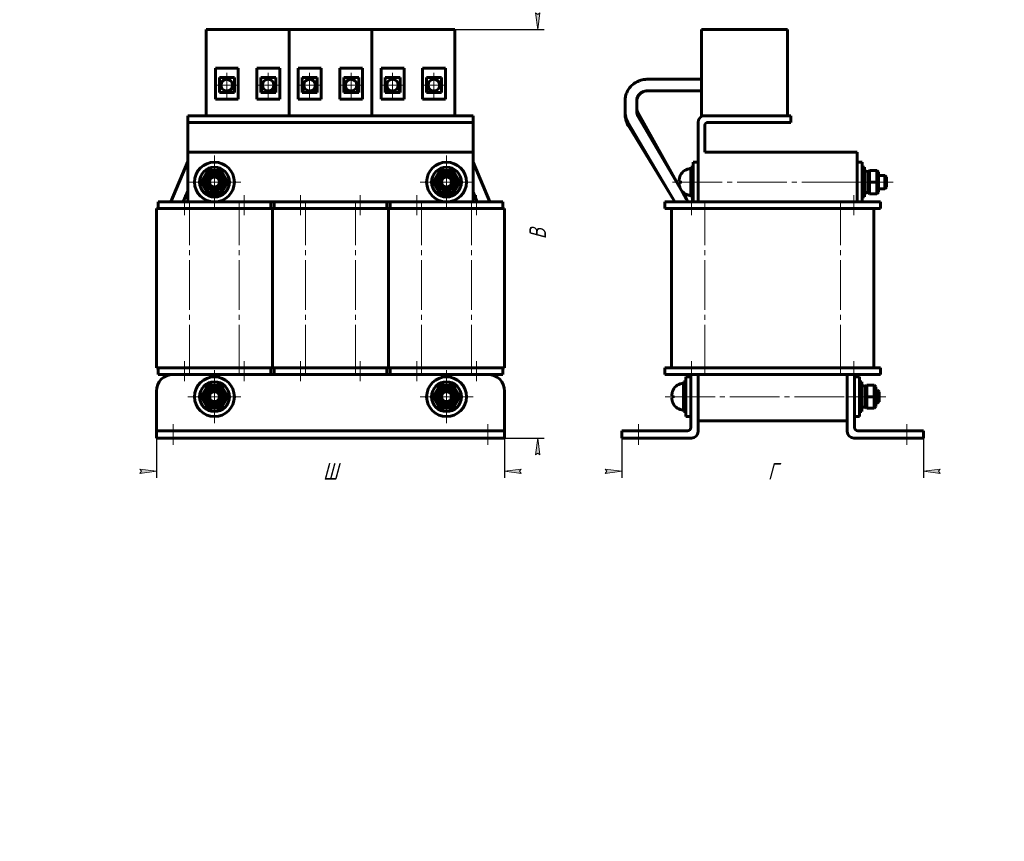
# Model space of a CAD drawing. Header units: millimetres. Extents: x 0 to 297, y 0 to 420.
# Tile 1 of 2: x 0 to 297, y 0 to 248. Entities that reach past the tile are written whole.
import ezdxf

# ---------------------------------------------------------------- set-up
doc = ezdxf.new("R2010")
doc.units = ezdxf.units.MM
for name, pattern in [('K5LT_AXLED', [19.5, 15, -1.5, 1.5, -1.5]), ('K5LT_BASIC', [0]), ('K5LT_THIN', [0])]:
    doc.linetypes.add(name, pattern=pattern)
doc.layers.add('Системный слой', color=7, linetype='Continuous')
doc.styles.add('KDIMTEXTSTYLE', font='GOST_AU.SHX', dxfattribs={"width": 0.96, "oblique": 15, "height": 5})
doc.dimstyles.new('KDIMSTYLE (1.00)', dxfattribs={"dimtxt": 5, "dimasz": 1, "dimexe": 2, "dimexo": 0, "dimgap": 1, "dimtad": 1, "dimtxsty": 'KDIMTEXTSTYLE', "dimsah": 1, "dimcen": 0, "dimdle": 1, "dimadec": 0, "dimazin": 0, "dimtfac": 0.667, "dimtmove": 0, "dimatfit": 3, "dimfxl": 1, "dimtvp": 1, "dimtolj": 1, "dimtzin": 0, "dimarcsym": 0})

# ---------------------------------------------------------------- blocks, each defined once
blk = doc.blocks.new('U0')
at = {"layer": 'Системный слой', "color": 30, "linetype": 'K5LT_AXLED', "lineweight": 18, "true_color": 0xff8000}
for q in [(58.75, 142.02), (50.75, 134.02), (66.75, 134.02), (58.75, 126.02)]:
    blk.add_line((58.75, 134.02), q, dxfattribs=at)
blk = doc.blocks.new('U1')
at = {"layer": 'Системный слой', "color": 30, "linetype": 'K5LT_AXLED', "lineweight": 18, "true_color": 0xff8000}
for q in [(58.75, 206.72), (50.75, 198.72), (66.75, 198.72), (58.75, 190.72)]:
    blk.add_line((58.75, 198.72), q, dxfattribs=at)
blk = doc.blocks.new('U2')
at = {"layer": 'Системный слой', "color": 30, "linetype": 'K5LT_AXLED', "lineweight": 18, "true_color": 0xff8000}
for q in [(62.45, 231.7), (58.7, 227.95), (66.2, 227.95), (62.45, 224.2)]:
    blk.add_line((62.45, 227.95), q, dxfattribs=at)
blk = doc.blocks.new('U3')
at = {"layer": 'Системный слой', "color": 30, "linetype": 'K5LT_AXLED', "lineweight": 18, "true_color": 0xff8000}
for q in [(74.95, 231.7), (71.2, 227.95), (78.7, 227.95), (74.95, 224.2)]:
    blk.add_line((74.95, 227.95), q, dxfattribs=at)
blk = doc.blocks.new('U4')
at = {"layer": 'Системный слой', "color": 30, "linetype": 'K5LT_AXLED', "lineweight": 18, "true_color": 0xff8000}
for q in [(87.45, 231.7), (83.7, 227.95), (91.2, 227.95), (87.45, 224.2)]:
    blk.add_line((87.45, 227.95), q, dxfattribs=at)
blk = doc.blocks.new('U5')
at = {"layer": 'Системный слой', "color": 30, "linetype": 'K5LT_AXLED', "lineweight": 18, "true_color": 0xff8000}
for q in [(99.95, 231.7), (96.2, 227.95), (103.7, 227.95), (99.95, 224.2)]:
    blk.add_line((99.95, 227.95), q, dxfattribs=at)
blk = doc.blocks.new('U6')
at = {"layer": 'Системный слой', "color": 30, "linetype": 'K5LT_AXLED', "lineweight": 18, "true_color": 0xff8000}
for q in [(112.45, 231.7), (108.7, 227.95), (116.2, 227.95), (112.45, 224.2)]:
    blk.add_line((112.45, 227.95), q, dxfattribs=at)
blk = doc.blocks.new('U7')
at = {"layer": 'Системный слой', "color": 30, "linetype": 'K5LT_AXLED', "lineweight": 18, "true_color": 0xff8000}
for q in [(124.95, 231.7), (121.2, 227.95), (128.7, 227.95), (124.95, 224.2)]:
    blk.add_line((124.95, 227.95), q, dxfattribs=at)
blk = doc.blocks.new('U8')
at = {"layer": 'Системный слой', "color": 30, "linetype": 'K5LT_AXLED', "lineweight": 18, "true_color": 0xff8000}
for q in [(128.75, 142.02), (120.75, 134.02), (136.75, 134.02), (128.75, 126.02)]:
    blk.add_line((128.75, 134.02), q, dxfattribs=at)
blk = doc.blocks.new('U9')
at = {"layer": 'Системный слой', "color": 30, "linetype": 'K5LT_AXLED', "lineweight": 18, "true_color": 0xff8000}
for q in [(128.75, 206.72), (120.75, 198.72), (136.75, 198.72), (128.75, 190.72)]:
    blk.add_line((128.75, 198.72), q, dxfattribs=at)
blk = doc.blocks.new('KDIMARROW_01')
at = {"layer": 'Системный слой'}
blk.add_hatch(color=0, dxfattribs=at).paths.add_polyline_path([(-5, -0.66), (0, 0), (-5, 0.66), (-4.5, 0)])
at = {"layer": 'Системный слой', "color": 0, "linetype": 'K5LT_THIN', "lineweight": 18}
for p, q in [((-4.5, 0), (-5, 0.66)), ((-5, 0.66), (0, 0)), ((0, 0), (-5, -0.66)), ((-5, -0.66), (-4.5, 0)), ((0, 0), (-1, 0))]:
    blk.add_line(p, q, dxfattribs=at)

msp = doc.modelspace()

# ---------------------------------------------------------------- linework, layer by layer
at = {"layer": 'Системный слой', "color": 150, "linetype": 'K5LT_BASIC', "lineweight": 60, "true_color": 0x0080ff}
for p, q in [((56.249, 218.725), (56.249, 244.725)), ((56.249, 244.725), (81.249, 244.725)), ((81.249, 218.725), (81.249, 244.725)), ((81.249, 218.725), (81.249, 244.725)), ((81.249, 244.725), (106.249, 244.725)), ((106.249, 218.725), (106.249, 244.725)), ((106.249, 244.725), (131.249, 244.725)), ((106.249, 218.725), (106.249, 244.725)), ((131.249, 218.725), (131.249, 244.725)), ((205.636, 218.725), (205.636, 244.725)), ((205.636, 244.725), (231.636, 244.725)), ((231.636, 218.725), (231.636, 244.725)), ((59.049, 233.025), (59.049, 223.725)), ((65.949, 233.025), (59.049, 233.025)), ((65.949, 223.725), (65.949, 233.025)), ((78.449, 233.025), (71.549, 233.025)), ((71.549, 233.025), (71.549, 223.725)), ((78.449, 223.725), (78.449, 233.025)), ((84.049, 233.025), (84.049, 223.725)), ((90.949, 233.025), (84.049, 233.025)), ((90.949, 223.725), (90.949, 233.025)), ((103.449, 233.025), (96.549, 233.025)), ((96.549, 233.025), (96.549, 223.725)), ((103.449, 223.725), (103.449, 233.025)), ((109.049, 233.025), (109.049, 223.725)), ((115.949, 233.025), (109.049, 233.025)), ((115.949, 223.725), (115.949, 233.025)), ((128.449, 233.025), (121.549, 233.025)), ((121.549, 233.025), (121.549, 223.725)), ((128.449, 223.725), (128.449, 233.025)), ((64.749, 230.225), (60.249, 230.225)), ((60.249, 230.225), (60.249, 225.725)), ((64.749, 225.725), (64.749, 230.225)), ((77.249, 230.225), (72.749, 230.225)), ((72.749, 230.225), (72.749, 225.725)), ((77.249, 225.725), (77.249, 230.225)), ((89.749, 230.225), (85.249, 230.225)), ((85.249, 230.225), (85.249, 225.725)), ((89.749, 225.725), (89.749, 230.225)), ((102.249, 230.225), (97.749, 230.225)), ((97.749, 230.225), (97.749, 225.725)), ((102.249, 225.725), (102.249, 230.225)), ((114.749, 230.225), (110.249, 230.225)), ((110.249, 230.225), (110.249, 225.725)), ((114.749, 225.725), (114.749, 230.225)), ((127.249, 230.225), (122.749, 230.225)), ((122.749, 230.225), (122.749, 225.725)), ((127.249, 225.725), (127.249, 230.225)), ((205.636, 229.705), (189.386, 229.705)), ((60.838, 228.64), (60.249, 227.254)), ((60.249, 225.725), (64.749, 225.725)), ((64.059, 227.269), (63.401, 225.725)), ((72.749, 225.725), (77.249, 225.725)), ((73.216, 228.2), (72.865, 225.725)), ((76.681, 227.709), (76.4, 225.725)), ((85.249, 225.725), (89.749, 225.725)), ((85.716, 228.2), (85.365, 225.725)), ((89.181, 227.709), (88.9, 225.725)), ((97.749, 225.725), (102.249, 225.725)), ((98.216, 227.709), (98.497, 225.725)), ((101.681, 228.2), (102.032, 225.725)), ((110.249, 225.725), (114.749, 225.725)), ((110.716, 227.709), (110.997, 225.725)), ((114.181, 228.2), (114.532, 225.725)), ((122.749, 225.725), (127.249, 225.725)), ((123.338, 227.269), (123.996, 225.725)), ((126.559, 228.64), (127.249, 227.019)), ((205.636, 226.205), (189.386, 226.205)), ((59.049, 223.725), (65.949, 223.725)), ((71.549, 223.725), (78.449, 223.725)), ((84.049, 223.725), (90.949, 223.725)), ((96.549, 223.725), (103.449, 223.725)), ((109.049, 223.725), (115.949, 223.725)), ((121.549, 223.725), (128.449, 223.725)), ((182.636, 223.354), (182.636, 219.869)), ((186.136, 223.354), (186.136, 219.869)), ((182.636, 219.869), (182.636, 219.43)), ((186.468, 219.786), (199.071, 197.294)), ((136.749, 218.725), (50.749, 218.725)), ((50.749, 218.725), (50.749, 216.725)), ((136.749, 216.725), (136.749, 218.725)), ((182.636, 219.43), (182.636, 219.392)), ((182.636, 219.392), (182.636, 219.137)), ((186.495, 218.57), (201.653, 192.725)), ((205.636, 218.725), (206.636, 218.725)), ((206.636, 218.725), (232.636, 218.725)), ((232.636, 218.725), (232.636, 216.725)), ((50.749, 216.725), (136.749, 216.725)), ((50.749, 215.725), (50.749, 216.725)), ((50.749, 207.725), (50.749, 215.725)), ((136.749, 216.725), (136.749, 215.725)), ((136.749, 207.725), (136.749, 215.725)), ((183.476, 216.799), (197.595, 192.725)), ((183.59, 215.996), (197.582, 192.725)), ((183.592, 215.954), (197.581, 192.725)), ((183.608, 215.672), (197.575, 192.725)), ((204.636, 192.725), (204.636, 216.725)), ((206.636, 207.725), (206.636, 215.725)), ((207.636, 216.725), (232.636, 216.725)), ((50.749, 192.725), (50.749, 207.725)), ((50.749, 207.725), (136.749, 207.725)), ((136.749, 192.725), (136.749, 207.725)), ((206.636, 207.725), (252.636, 207.725)), ((252.636, 192.725), (252.636, 207.725)), ((50.749, 204.929), (45.555, 192.725)), ((56.728, 202.225), (54.707, 198.725)), ((60.769, 202.225), (56.728, 202.225)), ((56.728, 202.225), (57.016, 201.725)), ((60.769, 202.225), (60.481, 201.725)), ((62.79, 198.725), (60.769, 202.225)), ((126.728, 202.225), (124.707, 198.725)), ((130.769, 202.225), (126.728, 202.225)), ((126.728, 202.225), (127.016, 201.725)), ((130.769, 202.225), (130.481, 201.725)), ((132.79, 198.725), (130.769, 202.225)), ((136.749, 204.694), (141.842, 192.725)), ((202.436, 203.225), (202.436, 194.225)), ((202.436, 203.225), (203.136, 203.225)), ((203.136, 204.725), (204.636, 204.725)), ((203.136, 204.725), (203.136, 192.725)), ((252.636, 204.725), (254.136, 204.725)), ((254.136, 204.725), (254.136, 192.725)), ((254.136, 203.225), (254.836, 203.225)), ((254.836, 203.225), (254.836, 194.225)), ((256.336, 202.225), (255.836, 201.725)), ((256.336, 202.225), (258.536, 202.225)), ((256.336, 202.225), (256.336, 198.725)), ((258.536, 202.225), (258.536, 198.725)), ((258.536, 202.225), (259.036, 201.725)), ((57.016, 201.725), (55.284, 198.725)), ((60.481, 201.725), (57.016, 201.725)), ((62.213, 198.725), (60.481, 201.725)), ((127.016, 201.725), (125.284, 198.725)), ((130.481, 201.725), (127.016, 201.725)), ((132.213, 198.725), (130.481, 201.725)), ((198.936, 199.025), (198.936, 199.125)), ((198.936, 199.025), (199.284, 199.025)), ((199.274, 200.725), (199.284, 200.725)), ((255.836, 201.725), (255.836, 198.725)), ((259.036, 201.725), (259.036, 198.725)), ((259.036, 200.725), (260.936, 200.725)), ((260.936, 200.725), (260.936, 196.725)), ((260.936, 200.725), (261.436, 200.225)), ((261.436, 200.225), (261.436, 197.225)), ((54.707, 198.725), (55.284, 198.725)), ((54.707, 198.725), (56.728, 195.225)), ((55.284, 198.725), (57.016, 195.725)), ((60.481, 195.725), (62.213, 198.725)), ((60.769, 195.225), (62.79, 198.725)), ((62.79, 198.725), (62.213, 198.725)), ((124.707, 198.725), (125.284, 198.725)), ((124.707, 198.725), (126.728, 195.225)), ((125.284, 198.725), (127.016, 195.725)), ((130.481, 195.725), (132.213, 198.725)), ((130.769, 195.225), (132.79, 198.725)), ((132.79, 198.725), (132.213, 198.725)), ((198.936, 198.325), (198.936, 198.425)), ((199.284, 198.425), (198.936, 198.425)), ((256.336, 198.725), (255.836, 198.725)), ((255.836, 198.725), (255.836, 195.725)), ((256.336, 198.725), (258.536, 198.725)), ((256.336, 198.725), (256.336, 195.225)), ((258.536, 198.725), (259.036, 198.725)), ((258.536, 198.725), (258.536, 195.225)), ((259.036, 198.725), (259.036, 195.725)), ((259.036, 196.725), (260.936, 196.725)), ((260.936, 196.725), (261.436, 197.225)), ((50.749, 195.99), (49.359, 192.725)), ((56.728, 195.225), (57.016, 195.725)), ((56.728, 195.225), (60.769, 195.225)), ((57.016, 195.725), (60.481, 195.725)), ((60.769, 195.225), (60.481, 195.725)), ((126.728, 195.225), (127.016, 195.725)), ((126.728, 195.225), (130.769, 195.225)), ((127.016, 195.725), (130.481, 195.725)), ((130.769, 195.225), (130.481, 195.725)), ((136.749, 195.755), (138.038, 192.725)), ((199.902, 195.811), (201.147, 193.588)), ((201.138, 193.602), (201.672, 192.725)), ((201.14, 193.599), (201.667, 192.725)), ((201.141, 193.598), (201.666, 192.725)), ((202.436, 194.225), (203.136, 194.225)), ((254.136, 194.225), (254.836, 194.225)), ((256.336, 195.225), (255.836, 195.725)), ((256.336, 195.225), (258.536, 195.225)), ((258.536, 195.225), (259.036, 195.725)), ((41.249, 142.725), (41.249, 190.725)), ((41.249, 190.725), (41.749, 190.725)), ((41.749, 190.725), (41.749, 192.725)), ((41.749, 192.725), (49.749, 192.725)), ((41.749, 190.725), (49.749, 190.725)), ((49.749, 192.725), (67.749, 192.725)), ((49.749, 190.725), (67.749, 190.725)), ((67.749, 192.725), (75.686, 192.725)), ((67.749, 190.725), (75.749, 190.725)), ((75.686, 192.725), (76.811, 192.725)), ((75.749, 190.725), (75.749, 192.725)), ((75.749, 190.725), (76.249, 190.725)), ((76.249, 142.725), (76.249, 190.725)), ((76.249, 190.725), (76.749, 190.725)), ((76.249, 142.725), (76.249, 190.725)), ((76.749, 190.725), (76.749, 192.725)), ((76.749, 190.725), (84.749, 190.725)), ((76.811, 192.725), (84.749, 192.725)), ((84.749, 192.725), (102.749, 192.725)), ((84.749, 190.725), (102.749, 190.725)), ((102.749, 192.725), (110.686, 192.725)), ((102.749, 190.725), (110.749, 190.725)), ((110.686, 192.725), (111.811, 192.725)), ((110.749, 190.725), (110.749, 192.725)), ((110.749, 190.725), (111.249, 190.725)), ((111.249, 142.725), (111.249, 190.725)), ((111.249, 142.725), (111.249, 190.725)), ((111.249, 190.725), (111.749, 190.725)), ((111.749, 190.725), (111.749, 192.725)), ((111.749, 190.725), (119.749, 190.725)), ((111.811, 192.725), (119.749, 192.725)), ((119.749, 192.725), (137.749, 192.725)), ((119.749, 190.725), (137.749, 190.725)), ((137.749, 192.725), (145.749, 192.725)), ((137.749, 190.725), (145.749, 190.725)), ((145.749, 190.725), (145.749, 192.725)), ((145.749, 190.725), (146.249, 190.725)), ((146.249, 142.725), (146.249, 190.725)), ((194.636, 190.725), (194.636, 192.725)), ((194.636, 192.725), (202.636, 192.725)), ((194.636, 190.725), (202.636, 190.725)), ((196.636, 142.725), (196.636, 190.725)), ((202.636, 192.725), (251.636, 192.725)), ((202.636, 190.725), (203.513, 190.725)), ((203.513, 190.725), (206.636, 190.725)), ((206.636, 190.725), (247.636, 190.725)), ((247.636, 190.725), (250.758, 190.725)), ((250.758, 190.725), (251.636, 190.725)), ((251.636, 192.725), (259.636, 192.725)), ((251.636, 190.725), (259.636, 190.725)), ((257.636, 142.725), (257.636, 190.725)), ((259.636, 190.725), (259.636, 192.725)), ((41.249, 142.725), (41.749, 142.725)), ((41.749, 140.725), (41.749, 142.725)), ((41.749, 142.725), (49.749, 142.725)), ((49.749, 142.725), (67.749, 142.725)), ((67.749, 142.725), (75.749, 142.725)), ((75.749, 142.725), (76.249, 142.725)), ((75.749, 140.725), (75.749, 142.725)), ((76.249, 142.725), (76.749, 142.725)), ((76.749, 140.725), (76.749, 142.725)), ((76.749, 142.725), (84.749, 142.725)), ((84.749, 142.725), (102.749, 142.725)), ((102.749, 142.725), (110.749, 142.725)), ((110.749, 142.725), (111.249, 142.725)), ((110.749, 140.725), (110.749, 142.725)), ((111.249, 142.725), (111.749, 142.725)), ((111.749, 140.725), (111.749, 142.725)), ((111.749, 142.725), (119.749, 142.725)), ((119.749, 142.725), (137.749, 142.725)), ((137.749, 142.725), (145.749, 142.725)), ((145.749, 140.725), (145.749, 142.725)), ((145.749, 142.725), (146.249, 142.725)), ((194.636, 140.725), (194.636, 142.725)), ((194.636, 142.725), (202.636, 142.725)), ((202.636, 142.725), (203.513, 142.725)), ((203.513, 142.725), (206.636, 142.725)), ((206.636, 142.725), (247.636, 142.725)), ((247.636, 142.725), (250.758, 142.725)), ((250.758, 142.725), (251.636, 142.725)), ((251.636, 142.725), (259.636, 142.725)), ((259.636, 140.725), (259.636, 142.725)), ((41.749, 140.725), (49.749, 140.725)), ((49.749, 140.725), (67.749, 140.725)), ((67.749, 140.725), (75.746, 140.725)), ((75.746, 140.725), (76.751, 140.725)), ((76.751, 140.725), (84.749, 140.725)), ((84.749, 140.725), (102.749, 140.725)), ((102.749, 140.725), (110.746, 140.725)), ((110.746, 140.725), (111.751, 140.725)), ((111.751, 140.725), (119.749, 140.725)), ((119.749, 140.725), (137.749, 140.725)), ((137.749, 140.725), (145.749, 140.725)), ((194.636, 140.725), (202.636, 140.725)), ((200.936, 140.025), (200.936, 128.025)), ((200.936, 140.025), (202.436, 140.025)), ((202.436, 135.725), (202.436, 140.725)), ((202.636, 140.725), (251.636, 140.725)), ((204.636, 140.725), (204.636, 135.725)), ((249.636, 135.725), (249.636, 140.725)), ((251.636, 140.725), (259.636, 140.725)), ((251.836, 140.725), (251.836, 135.725)), ((251.836, 140.025), (253.336, 140.025)), ((253.336, 140.025), (253.336, 128.025)), ((56.728, 137.525), (54.707, 134.025)), ((57.016, 137.025), (55.284, 134.025)), ((60.769, 137.525), (56.728, 137.525)), ((56.728, 137.525), (57.016, 137.025)), ((60.481, 137.025), (57.016, 137.025)), ((60.769, 137.525), (60.481, 137.025)), ((62.213, 134.025), (60.481, 137.025)), ((62.79, 134.025), (60.769, 137.525)), ((126.728, 137.525), (124.707, 134.025)), ((127.016, 137.025), (125.284, 134.025)), ((130.769, 137.525), (126.728, 137.525)), ((126.728, 137.525), (127.016, 137.025)), ((130.481, 137.025), (127.016, 137.025)), ((130.769, 137.525), (130.481, 137.025)), ((132.213, 134.025), (130.481, 137.025)), ((132.79, 134.025), (130.769, 137.525)), ((200.236, 138.525), (200.236, 129.525)), ((200.236, 138.525), (200.936, 138.525)), ((253.336, 138.525), (254.036, 138.525)), ((254.036, 138.525), (254.036, 129.525)), ((255.536, 137.525), (255.036, 137.025)), ((255.036, 137.025), (255.036, 134.025)), ((255.536, 137.525), (257.736, 137.525)), ((255.536, 137.525), (255.536, 134.025)), ((257.736, 137.525), (257.736, 134.025)), ((257.736, 137.525), (258.236, 137.025)), ((258.236, 137.025), (258.236, 134.025)), ((41.249, 124.725), (41.249, 135.725)), ((54.707, 134.025), (55.284, 134.025)), ((54.707, 134.025), (56.728, 130.525)), ((55.284, 134.025), (57.016, 131.025)), ((60.481, 131.025), (62.213, 134.025)), ((60.769, 130.525), (62.79, 134.025)), ((62.79, 134.025), (62.213, 134.025)), ((124.707, 134.025), (125.284, 134.025)), ((124.707, 134.025), (126.728, 130.525)), ((125.284, 134.025), (127.016, 131.025)), ((130.481, 131.025), (132.213, 134.025)), ((130.769, 130.525), (132.79, 134.025)), ((132.79, 134.025), (132.213, 134.025)), ((146.249, 124.725), (146.249, 135.725)), ((196.736, 134.325), (196.736, 134.425)), ((196.736, 134.325), (197.084, 134.325)), ((196.736, 133.625), (196.736, 133.725)), ((197.084, 133.725), (196.736, 133.725)), ((197.074, 136.025), (197.084, 136.025)), ((202.436, 124.725), (202.436, 135.725)), ((204.636, 123.525), (204.636, 135.725)), ((249.636, 123.525), (249.636, 135.725)), ((251.836, 124.725), (251.836, 135.725)), ((255.536, 134.025), (255.036, 134.025)), ((255.036, 134.025), (255.036, 131.025)), ((255.536, 134.025), (257.736, 134.025)), ((255.536, 134.025), (255.536, 130.525)), ((257.736, 134.025), (258.236, 134.025)), ((257.736, 134.025), (257.736, 130.525)), ((258.236, 136.025), (258.736, 136.025)), ((258.236, 134.025), (258.236, 131.025)), ((258.736, 136.025), (258.736, 132.025)), ((258.736, 136.025), (259.236, 135.525)), ((259.236, 135.525), (259.236, 132.525)), ((56.728, 130.525), (57.016, 131.025)), ((57.016, 131.025), (60.481, 131.025)), ((60.769, 130.525), (60.481, 131.025)), ((126.728, 130.525), (127.016, 131.025)), ((127.016, 131.025), (130.481, 131.025)), ((130.769, 130.525), (130.481, 131.025)), ((197.084, 132.025), (197.074, 132.025)), ((255.536, 130.525), (255.036, 131.025)), ((257.736, 130.525), (258.236, 131.025)), ((258.236, 132.025), (258.736, 132.025)), ((258.736, 132.025), (259.236, 132.525)), ((56.728, 130.525), (60.769, 130.525)), ((126.728, 130.525), (130.769, 130.525)), ((200.236, 129.525), (200.936, 129.525)), ((200.936, 128.025), (202.436, 128.025)), ((251.836, 128.025), (253.336, 128.025)), ((253.336, 129.525), (254.036, 129.525)), ((255.536, 130.525), (257.736, 130.525)), ((204.636, 126.725), (249.636, 126.725)), ((41.249, 123.725), (41.249, 124.725)), ((41.249, 123.725), (46.249, 123.725)), ((41.249, 121.525), (41.249, 123.725)), ((46.249, 123.725), (141.249, 123.725)), ((141.249, 123.725), (146.249, 123.725)), ((146.249, 124.725), (146.249, 123.725)), ((146.249, 121.525), (146.249, 123.725)), ((181.636, 123.725), (186.636, 123.725)), ((181.636, 121.525), (181.636, 123.725)), ((186.636, 123.725), (201.436, 123.725)), ((252.836, 123.725), (267.636, 123.725)), ((267.636, 123.725), (272.636, 123.725)), ((272.636, 121.525), (272.636, 123.725)), ((41.249, 121.525), (46.249, 121.525)), ((46.249, 121.525), (141.249, 121.525)), ((141.249, 121.525), (146.249, 121.525)), ((181.636, 121.525), (186.636, 121.525)), ((186.636, 121.525), (202.636, 121.525)), ((251.636, 121.525), (267.636, 121.525)), ((267.636, 121.525), (272.636, 121.525))]:
    msp.add_line(p, q, dxfattribs=at)
at = {"layer": 'Системный слой', "color": 30, "linetype": 'K5LT_AXLED', "lineweight": 18, "true_color": 0xff8000}
for p, q in [((196.936, 198.725), (263.436, 198.725)), ((200.436, 198.725), (203.136, 198.725)), ((203.136, 198.725), (206.636, 198.725)), ((250.636, 198.725), (254.136, 198.725)), ((254.136, 198.725), (254.836, 198.725)), ((257.836, 198.725), (254.836, 198.725)), ((49.749, 188.725), (49.749, 194.725)), ((67.749, 188.725), (67.749, 194.725)), ((84.749, 188.725), (84.749, 194.725)), ((102.749, 188.725), (102.749, 194.725)), ((119.749, 188.725), (119.749, 194.725)), ((137.749, 188.725), (137.749, 194.725)), ((202.636, 188.725), (202.636, 194.725)), ((251.636, 188.725), (251.636, 194.725)), ((51.249, 140.725), (51.249, 192.725)), ((66.249, 140.725), (66.249, 192.725)), ((86.249, 140.725), (86.249, 192.725)), ((101.249, 140.725), (101.249, 192.725)), ((121.249, 140.725), (121.249, 192.725)), ((136.249, 140.725), (136.249, 192.725)), ((206.636, 140.725), (206.636, 192.725)), ((247.636, 140.725), (247.636, 192.725)), ((49.749, 138.725), (49.749, 144.725)), ((67.749, 138.725), (67.749, 144.725)), ((84.749, 138.725), (84.749, 144.725)), ((102.749, 138.725), (102.749, 144.725)), ((119.749, 138.725), (119.749, 144.725)), ((137.749, 138.725), (137.749, 144.725)), ((202.636, 138.725), (202.636, 144.725)), ((251.636, 138.725), (251.636, 144.725)), ((194.736, 134.025), (261.236, 134.025)), ((198.236, 134.025), (200.936, 134.025)), ((200.936, 134.025), (204.436, 134.025)), ((249.836, 134.025), (253.336, 134.025)), ((253.336, 134.025), (254.036, 134.025)), ((257.036, 134.025), (254.036, 134.025)), ((46.249, 119.525), (46.249, 125.725)), ((141.249, 119.525), (141.249, 125.725)), ((186.636, 119.525), (186.636, 125.725)), ((267.636, 119.525), (267.636, 125.725))]:
    msp.add_line(p, q, dxfattribs=at)
at = {"layer": 'Системный слой', "color": 150, "linetype": 'K5LT_BASIC', "lineweight": 60, "true_color": 0x0080ff}
for centre, radius in [((62.449, 227.955), 1.75), ((74.949, 227.955), 1.75), ((87.449, 227.955), 1.75), ((99.949, 227.955), 1.75), ((112.449, 227.955), 1.75), ((124.949, 227.955), 1.75), ((58.749, 198.725), 6), ((58.749, 198.725), 4.5), ((128.749, 198.725), 6), ((128.749, 198.725), 4.5), ((58.749, 198.725), 2.5), ((58.749, 198.725), 2), ((58.749, 198.725), 1.5), ((128.749, 198.725), 2.5), ((128.749, 198.725), 2), ((128.749, 198.725), 1.5), ((58.749, 134.025), 6), ((128.749, 134.025), 6), ((58.749, 134.025), 4.5), ((128.749, 134.025), 4.5), ((58.749, 134.025), 2.5), ((58.749, 134.025), 2), ((58.749, 134.025), 1.5), ((128.749, 134.025), 2.5), ((128.749, 134.025), 2), ((128.749, 134.025), 1.5)]:
    msp.add_circle(centre, radius, dxfattribs=at)
for centre, radius, start, end in [((206.636, 216.725), 2, 90, 180), ((207.636, 215.725), 1, 90, 180), ((202.436, 199.225), 3.5, 90, 154.62307), ((202.436, 198.225), 3.5, 219.29561, 270), ((255.336, 195.975), 0.5, 180, 0), ((46.249, 135.725), 5, 90, 180), ((141.249, 135.725), 5, 0, 90), ((200.236, 134.525), 3.5, 90, 154.62307), ((200.236, 133.525), 3.5, 205.37693, 270), ((254.536, 131.275), 0.5, 180, 0), ((201.436, 124.725), 1, 270, 0), ((202.636, 123.525), 2, 270, 0), ((251.636, 123.525), 2, 180, 270), ((252.836, 124.725), 1, 180, 270)]:
    msp.add_arc(centre, radius, start, end, dxfattribs=at)
for points, knots in [([(189.386, 229.705), (189.345, 229.705), (189.304, 229.704), (189.192, 229.702), (189.121, 229.7), (188.897, 229.69), (188.744, 229.678), (188.323, 229.631), (188.055, 229.585), (187.533, 229.466), (187.278, 229.393), (186.961, 229.282), (186.893, 229.257), (186.59, 229.14), (186.359, 229.036), (185.954, 228.827), (185.778, 228.726), (185.396, 228.483), (185.193, 228.338), (184.808, 228.028), (184.626, 227.864), (184.284, 227.521), (184.124, 227.341), (183.828, 226.967), (183.691, 226.773), (183.442, 226.375), (183.33, 226.17), (183.13, 225.752), (183.043, 225.539), (182.893, 225.105), (182.83, 224.885), (182.731, 224.441), (182.694, 224.217), (182.647, 223.78), (182.636, 223.567), (182.636, 223.354)], [0, 0, 0, 0, 0.2327258, 0.2327258, 0.6399959, 0.6399959, 1.5127176, 1.5127176, 3.0592309, 3.0592309, 4.577088, 4.577088, 4.9893373, 4.9893373, 6.4447405, 6.4447405, 7.6183404, 7.6183404, 9.0631701, 9.0631701, 10.4875946, 10.4875946, 11.8942871, 11.8942871, 13.2857795, 13.2857795, 14.6623728, 14.6623728, 16.0268458, 16.0268458, 17.3828284, 17.3828284, 18.7310213, 18.7310213, 20, 20, 20, 20]), ([(189.386, 226.205), (189.244, 226.205), (189.102, 226.197), (188.824, 226.164), (188.688, 226.14), (188.423, 226.079), (188.294, 226.041), (188.046, 225.953), (187.927, 225.902), (187.71, 225.797), (187.612, 225.742), (187.417, 225.622), (187.321, 225.555), (187.138, 225.413), (187.052, 225.337), (186.891, 225.18), (186.815, 225.098), (186.678, 224.93), (186.615, 224.844), (186.502, 224.668), (186.451, 224.579), (186.361, 224.398), (186.322, 224.306), (186.255, 224.122), (186.227, 224.029), (186.183, 223.843), (186.166, 223.75), (186.142, 223.555), (186.136, 223.455), (186.136, 223.354)], [0, 0, 0, 0, 1.531244, 1.531244, 3.0299749, 3.0299749, 4.4973707, 4.4973707, 5.9355885, 5.9355885, 7.2055167, 7.2055167, 8.554197, 8.554197, 9.9028774, 9.9028774, 11.2406265, 11.2406265, 12.5558038, 12.5558038, 13.8516349, 13.8516349, 15.1323108, 15.1323108, 16.3986332, 16.3986332, 17.6549205, 17.6549205, 19, 19, 19, 19]), ([(189.386, 226.205), (189.249, 226.205), (189.113, 226.196), (188.842, 226.162), (188.709, 226.137), (188.447, 226.071), (188.319, 226.03), (188.07, 225.934), (187.949, 225.878), (187.716, 225.753), (187.603, 225.684), (187.389, 225.533), (187.287, 225.451), (187.094, 225.277), (187.004, 225.185), (186.835, 224.991), (186.756, 224.889), (186.613, 224.678), (186.548, 224.569), (186.464, 224.406), (186.439, 224.356), (186.388, 224.241), (186.361, 224.176), (186.292, 223.992), (186.255, 223.871), (186.198, 223.637), (186.177, 223.523), (186.154, 223.349), (186.148, 223.291), (186.139, 223.156), (186.139, 223.08), (186.136, 223.004), (186.136, 223.004), (186.136, 223.004)], [0, 0, 0, 0, 1.5196857, 1.5196857, 3.028504, 3.028504, 4.5244729, 4.5244729, 6.0086439, 6.0086439, 7.4817116, 7.4817116, 8.9446523, 8.9446523, 10.3986404, 10.3986404, 11.8442126, 11.8442126, 13.2825592, 13.2825592, 13.9159244, 13.9159244, 14.7149874, 14.7149874, 16.1435095, 16.1435095, 17.4622676, 17.4622676, 18.1356608, 18.1356608, 18.9998779, 18.9998779, 19, 19, 19, 19]), ([(186.416, 224.305), (186.388, 224.241), (186.361, 224.176), (186.292, 223.992), (186.255, 223.871), (186.198, 223.637), (186.177, 223.523), (186.154, 223.349), (186.148, 223.291), (186.139, 223.156), (186.139, 223.08), (186.136, 223.004)], [13.9159244, 13.9159244, 13.9159244, 13.9159244, 14.7149874, 14.7149874, 16.1435095, 16.1435095, 17.4622676, 17.4622676, 18.1356608, 18.1356608, 18.9998779, 18.9998779, 18.9998779, 18.9998779]), ([(182.636, 219.869), (182.636, 219.869), (182.636, 219.869), (182.636, 219.869), (182.636, 219.869), (182.636, 219.869), (182.636, 219.869), (182.643, 219.733), (182.645, 219.597), (182.65, 219.449), (182.652, 219.437), (182.653, 219.401), (182.657, 219.377), (182.66, 219.326), (182.663, 219.299), (182.672, 219.207), (182.68, 219.142), (182.696, 219.023), (182.704, 218.968), (182.733, 218.787), (182.758, 218.661), (182.834, 218.327), (182.893, 218.12), (183.032, 217.714), (183.113, 217.514), (183.286, 217.141), (183.377, 216.968), (183.476, 216.799)], [0, 0, 0, 0, 0.0001458, 0.0001458, 0.0001979, 0.0001979, 0.0003999, 0.0003999, 2.0362907, 2.0362907, 2.2132985, 2.2132985, 2.5771115, 2.5771115, 2.9810762, 2.9810762, 3.9596795, 3.9596795, 4.7800593, 4.7800593, 6.6989731, 6.6989731, 9.8989731, 9.8989731, 13.0989731, 13.0989731, 16, 16, 16, 16]), ([(186.136, 221.039), (186.136, 221.039), (186.136, 221.039), (186.139, 220.965), (186.139, 220.892), (186.153, 220.733), (186.165, 220.647), (186.198, 220.478), (186.219, 220.393), (186.268, 220.232), (186.296, 220.155), (186.346, 220.032), (186.367, 219.985), (186.414, 219.887), (186.44, 219.836), (186.468, 219.786)], [0, 0, 0, 0, 0.0003689, 0.0003689, 2.7474788, 2.7474788, 5.9474788, 5.9474788, 9.1474788, 9.1474788, 12.1175597, 12.1175597, 13.9559574, 13.9559574, 16, 16, 16, 16]), ([(186.136, 219.869), (186.136, 219.869), (186.136, 219.869), (186.14, 219.786), (186.14, 219.702), (186.158, 219.529), (186.171, 219.441), (186.203, 219.29), (186.22, 219.228), (186.244, 219.141), (186.252, 219.116), (186.284, 219.017), (186.311, 218.945), (186.362, 218.826), (186.384, 218.78), (186.434, 218.678), (186.464, 218.624), (186.495, 218.57)], [0, 0, 0, 0, 0.0004038, 0.0004038, 3.0071715, 3.0071715, 6.2071715, 6.2071715, 8.4834805, 8.4834805, 9.4071715, 9.4071715, 12.1125242, 12.1125242, 13.8815182, 13.8815182, 16, 16, 16, 16]), ([(182.636, 219.43), (182.636, 219.43), (182.636, 219.43), (182.637, 219.418), (182.636, 219.406), (182.636, 219.393), (182.636, 219.391), (182.638, 219.297), (182.638, 219.206), (182.651, 218.979), (182.66, 218.845), (182.701, 218.471), (182.74, 218.234), (182.843, 217.764), (182.908, 217.532), (183.045, 217.125), (183.113, 216.949), (183.238, 216.661), (183.291, 216.547), (183.423, 216.286), (183.503, 216.14), (183.59, 215.996)], [0, 0, 0, 0, 0.0003298, 0.0003298, 0.1577267, 0.1577267, 0.1822146, 0.1822146, 1.4024268, 1.4024268, 3.2, 3.2, 6.4, 6.4, 9.6, 9.6, 12.112267, 12.112267, 13.7753314, 13.7753314, 16, 16, 16, 16]), ([(182.636, 219.392), (182.636, 219.3), (182.637, 219.209), (182.65, 218.968), (182.659, 218.819), (182.701, 218.432), (182.74, 218.194), (182.844, 217.724), (182.909, 217.491), (183.046, 217.084), (183.114, 216.907), (183.24, 216.619), (183.293, 216.506), (183.424, 216.245), (183.506, 216.098), (183.592, 215.954)], [0, 0, 0, 0, 1.2185099, 1.2185099, 3.2, 3.2, 6.4, 6.4, 9.6, 9.6, 12.1121273, 12.1121273, 13.7730476, 13.7730476, 16, 16, 16, 16]), ([(182.636, 219.137), (182.636, 218.894), (182.649, 218.651), (182.702, 218.168), (182.742, 217.929), (182.848, 217.454), (182.913, 217.22), (183.053, 216.81), (183.122, 216.632), (183.249, 216.343), (183.303, 216.23), (183.437, 215.966), (183.52, 215.817), (183.608, 215.672)], [0, 0, 0, 0, 3.2, 3.2, 6.4, 6.4, 9.6, 9.6, 12.1111928, 12.1111928, 13.7577666, 13.7577666, 16, 16, 16, 16]), ([(254.836, 201.473), (254.836, 201.483), (254.837, 201.504), (254.84, 201.546), (254.85, 201.598), (254.87, 201.657), (254.896, 201.714), (254.93, 201.768), (254.97, 201.816), (255.016, 201.859), (255.067, 201.896), (255.122, 201.927), (255.181, 201.95), (255.242, 201.966), (255.304, 201.973), (255.367, 201.974), (255.429, 201.966), (255.49, 201.95), (255.549, 201.927), (255.604, 201.897), (255.64, 201.871), (255.659, 201.855), (255.665, 201.849), (255.676, 201.84), (255.688, 201.828), (255.712, 201.804), (255.741, 201.768), (255.775, 201.715), (255.802, 201.658), (255.821, 201.598), (255.83, 201.555), (255.833, 201.53), (255.833, 201.522), (255.835, 201.507), (255.836, 201.49), (255.836, 201.478), (255.836, 201.473)], [0, 0, 0, 0, 0.5198418, 1.0396836, 2.0793484, 3.1189783, 4.158561, 5.1980885, 6.2375568, 7.276966, 8.3163193, 9.3556229, 10.3948856, 11.434118, 12.4733322, 13.5125409, 14.5517496, 15.5909583, 16.6301593, 17.6693246, 18.7083855, 18.812322, 18.9162643, 19.1235876, 19.5382343, 19.7483641, 20.7877873, 21.8272104, 22.8665717, 23.9057476, 24.9444948, 25.0484641, 25.1524354, 25.3585235, 25.7706996, 26, 26, 26, 26]), ([(198.936, 199.125), (198.936, 199.131), (198.936, 199.149), (198.936, 199.177), (198.937, 199.209), (198.937, 199.239), (198.938, 199.268), (198.939, 199.306), (198.941, 199.353), (198.945, 199.41), (198.948, 199.465), (198.953, 199.521), (198.959, 199.573), (198.964, 199.622), (198.97, 199.668), (198.977, 199.714), (198.986, 199.776), (198.997, 199.837), (199.009, 199.898), (199.027, 199.986), (199.058, 200.115), (199.113, 200.303), (199.173, 200.471), (199.227, 200.599), (199.259, 200.671), (199.276, 200.707), (199.284, 200.725)], [0, 0, 0, 0, 0.0870294, 0.2320785, 0.3626227, 0.4931669, 0.6164586, 0.7397503, 0.9863337, 1.2256647, 1.4649957, 1.7043266, 1.9436576, 2.1438372, 2.3440168, 2.5441963, 2.7443759, 3.1447351, 3.3449147, 3.5450942, 4.3021033, 5.0591123, 6.0810131, 6.5919636, 6.8474388, 7.102914, 7.102914, 7.102914, 7.102914]), ([(199.284, 200.725), (199.271, 200.696), (199.244, 200.639), (199.195, 200.524), (199.139, 200.378), (199.082, 200.2), (199.035, 200.023), (198.998, 199.848), (198.977, 199.717), (198.965, 199.63), (198.958, 199.571), (198.951, 199.499), (198.944, 199.411), (198.941, 199.344), (198.939, 199.298), (198.938, 199.265), (198.937, 199.224), (198.936, 199.174), (198.936, 199.141), (198.936, 199.125)], [0, 0, 0, 0, 0.4049444, 0.8098889, 1.6197777, 2.4197756, 3.2197735, 3.9775935, 4.7354136, 4.9248686, 5.1143236, 5.4932336, 5.8721437, 6.2510537, 6.3575362, 6.4640188, 6.6769838, 6.8899489, 7.102914, 7.102914, 7.102914, 7.102914]), ([(199.284, 198.425), (199.283, 198.437), (199.282, 198.461), (199.28, 198.497), (199.278, 198.533), (199.275, 198.593), (199.274, 198.65), (199.274, 198.704), (199.274, 198.74), (199.274, 198.787), (199.275, 198.845), (199.277, 198.905), (199.28, 198.955), (199.282, 198.995), (199.284, 199.015), (199.284, 199.025)], [0, 0, 0, 0, 0.1173108, 0.2346216, 0.3519324, 0.4692431, 0.8211755, 0.9091586, 0.9971417, 1.1731078, 1.3681721, 1.5632364, 1.7583007, 1.8558328, 1.953365, 1.953365, 1.953365, 1.953365]), ([(199.274, 198.725), (199.274, 198.744), (199.274, 198.782), (199.275, 198.839), (199.277, 198.896), (199.279, 198.94), (199.281, 198.971), (199.282, 198.989), (199.283, 199.007), (199.284, 199.019), (199.284, 199.025)], [0, 0, 0, 0, 0.18551523, 0.37103046, 0.55654569, 0.74206092, 0.80071631, 0.85937171, 0.9180271, 0.97668249, 0.97668249, 0.97668249, 0.97668249]), ([(199.212, 196.887), (199.208, 196.897), (199.198, 196.919), (199.179, 196.967), (199.154, 197.034), (199.125, 197.116), (199.072, 197.281), (199.025, 197.464), (198.987, 197.665), (198.971, 197.77), (198.962, 197.845), (198.957, 197.891), (198.953, 197.936), (198.949, 197.982), (198.945, 198.027), (198.942, 198.088), (198.939, 198.14), (198.938, 198.184), (198.937, 198.204), (198.937, 198.224), (198.936, 198.251), (198.936, 198.278), (198.936, 198.305), (198.936, 198.318), (198.936, 198.325)], [0, 0, 0, 0, 0.1341669, 0.3130561, 0.6708346, 1.0509742, 1.4311138, 2.9069498, 3.4908091, 4.0746684, 4.2710105, 4.4673525, 4.6636945, 4.8600365, 5.0563786, 5.2527206, 5.6454046, 5.7319475, 5.8184903, 5.9050332, 5.991576, 6.1646617, 6.2512046, 6.3377474, 6.3377474, 6.3377474, 6.3377474]), ([(198.936, 198.325), (198.936, 198.318), (198.936, 198.3), (198.936, 198.272), (198.937, 198.24), (198.937, 198.211), (198.938, 198.181), (198.939, 198.143), (198.941, 198.105), (198.943, 198.068), (198.945, 198.04), (198.947, 198.012), (198.949, 197.984), (198.951, 197.957), (198.953, 197.929), (198.956, 197.901), (198.961, 197.852), (198.97, 197.781), (198.984, 197.689), (198.997, 197.613), (199.009, 197.552), (199.027, 197.464), (199.058, 197.335), (199.105, 197.174), (199.156, 197.025), (199.193, 196.933), (199.212, 196.887)], [0, 0, 0, 0, 0.0870294, 0.2320785, 0.3626227, 0.4931669, 0.6164586, 0.7397503, 0.9863337, 1.1059992, 1.2256647, 1.3453302, 1.4649957, 1.5846611, 1.7043266, 1.8239921, 1.9436576, 2.3440168, 2.7443759, 3.1447351, 3.3449147, 3.5450942, 4.3021033, 5.0591123, 5.6984299, 6.3377474, 6.3377474, 6.3377474, 6.3377474]), ([(199.274, 198.725), (199.274, 198.706), (199.274, 198.668), (199.275, 198.611), (199.277, 198.554), (199.279, 198.51), (199.281, 198.479), (199.282, 198.461), (199.283, 198.443), (199.284, 198.431), (199.284, 198.425)], [0, 0, 0, 0, 0.18551523, 0.37103046, 0.55654569, 0.74206092, 0.80071631, 0.85937171, 0.9180271, 0.97668249, 0.97668249, 0.97668249, 0.97668249]), ([(254.036, 136.773), (254.036, 136.783), (254.037, 136.804), (254.04, 136.846), (254.05, 136.898), (254.07, 136.957), (254.096, 137.014), (254.13, 137.068), (254.17, 137.116), (254.216, 137.159), (254.267, 137.196), (254.322, 137.227), (254.381, 137.25), (254.442, 137.266), (254.504, 137.273), (254.567, 137.274), (254.629, 137.266), (254.69, 137.25), (254.749, 137.227), (254.804, 137.197), (254.84, 137.171), (254.859, 137.155), (254.865, 137.149), (254.876, 137.14), (254.888, 137.128), (254.912, 137.104), (254.941, 137.068), (254.975, 137.015), (255.002, 136.958), (255.021, 136.898), (255.03, 136.855), (255.033, 136.83), (255.033, 136.822), (255.035, 136.807), (255.036, 136.79), (255.036, 136.778), (255.036, 136.773)], [0, 0, 0, 0, 0.5198418, 1.0396836, 2.0793484, 3.1189783, 4.158561, 5.1980885, 6.2375568, 7.276966, 8.3163193, 9.3556229, 10.3948856, 11.434118, 12.4733322, 13.5125409, 14.5517496, 15.5909583, 16.6301593, 17.6693246, 18.7083855, 18.812322, 18.9162643, 19.1235876, 19.5382343, 19.7483641, 20.7877873, 21.8272104, 22.8665717, 23.9057476, 24.9444948, 25.0484641, 25.1524354, 25.3585235, 25.7706996, 26, 26, 26, 26]), ([(196.736, 134.425), (196.736, 134.431), (196.736, 134.449), (196.736, 134.477), (196.737, 134.509), (196.737, 134.539), (196.738, 134.568), (196.739, 134.606), (196.741, 134.653), (196.745, 134.71), (196.748, 134.765), (196.753, 134.821), (196.759, 134.873), (196.764, 134.922), (196.77, 134.968), (196.777, 135.014), (196.786, 135.076), (196.797, 135.137), (196.809, 135.198), (196.827, 135.286), (196.858, 135.415), (196.913, 135.603), (196.973, 135.771), (197.027, 135.899), (197.059, 135.971), (197.076, 136.007), (197.084, 136.025)], [0, 0, 0, 0, 0.0870294, 0.2320785, 0.3626227, 0.4931669, 0.6164586, 0.7397503, 0.9863337, 1.2256647, 1.4649957, 1.7043266, 1.9436576, 2.1438372, 2.3440168, 2.5441963, 2.7443759, 3.1447351, 3.3449147, 3.5450942, 4.3021033, 5.0591123, 6.0810131, 6.5919636, 6.8474388, 7.102914, 7.102914, 7.102914, 7.102914]), ([(197.084, 136.025), (197.071, 135.996), (197.044, 135.939), (196.995, 135.824), (196.939, 135.678), (196.882, 135.5), (196.835, 135.323), (196.798, 135.148), (196.777, 135.017), (196.765, 134.93), (196.758, 134.871), (196.751, 134.799), (196.744, 134.711), (196.741, 134.644), (196.739, 134.598), (196.738, 134.565), (196.737, 134.524), (196.736, 134.474), (196.736, 134.441), (196.736, 134.425)], [0, 0, 0, 0, 0.4049444, 0.8098889, 1.6197777, 2.4197756, 3.2197735, 3.9775935, 4.7354136, 4.9248686, 5.1143236, 5.4932336, 5.8721437, 6.2510537, 6.3575362, 6.4640188, 6.6769838, 6.8899489, 7.102914, 7.102914, 7.102914, 7.102914]), ([(197.084, 133.725), (197.083, 133.737), (197.082, 133.761), (197.08, 133.797), (197.078, 133.833), (197.075, 133.893), (197.074, 133.95), (197.074, 134.004), (197.074, 134.04), (197.074, 134.087), (197.075, 134.145), (197.077, 134.205), (197.08, 134.255), (197.082, 134.295), (197.084, 134.315), (197.084, 134.325)], [0, 0, 0, 0, 0.1173108, 0.2346216, 0.3519324, 0.4692431, 0.8211755, 0.9091586, 0.9971417, 1.1731078, 1.3681721, 1.5632364, 1.7583007, 1.8558328, 1.953365, 1.953365, 1.953365, 1.953365]), ([(197.074, 134.025), (197.074, 134.044), (197.074, 134.082), (197.075, 134.139), (197.077, 134.196), (197.079, 134.24), (197.081, 134.271), (197.082, 134.289), (197.083, 134.307), (197.084, 134.319), (197.084, 134.325)], [0, 0, 0, 0, 0.18551523, 0.37103046, 0.55654569, 0.74206092, 0.80071631, 0.85937171, 0.9180271, 0.97668249, 0.97668249, 0.97668249, 0.97668249]), ([(197.074, 134.025), (197.074, 134.006), (197.074, 133.968), (197.075, 133.911), (197.077, 133.854), (197.079, 133.81), (197.081, 133.779), (197.082, 133.761), (197.083, 133.743), (197.084, 133.731), (197.084, 133.725)], [0, 0, 0, 0, 0.18551523, 0.37103046, 0.55654569, 0.74206092, 0.80071631, 0.85937171, 0.9180271, 0.97668249, 0.97668249, 0.97668249, 0.97668249]), ([(197.084, 132.025), (197.071, 132.053), (197.044, 132.11), (196.995, 132.225), (196.939, 132.371), (196.882, 132.549), (196.835, 132.726), (196.798, 132.902), (196.777, 133.032), (196.765, 133.119), (196.758, 133.178), (196.751, 133.251), (196.744, 133.339), (196.741, 133.406), (196.739, 133.451), (196.738, 133.485), (196.737, 133.526), (196.736, 133.575), (196.736, 133.608), (196.736, 133.625)], [0, 0, 0, 0, 0.4049444, 0.8098889, 1.6197777, 2.4197756, 3.2197735, 3.9775935, 4.7354136, 4.9248686, 5.1143236, 5.4932336, 5.8721437, 6.2510537, 6.3575362, 6.4640188, 6.6769838, 6.8899489, 7.102914, 7.102914, 7.102914, 7.102914]), ([(196.736, 133.625), (196.736, 133.618), (196.736, 133.6), (196.736, 133.572), (196.737, 133.54), (196.737, 133.511), (196.738, 133.481), (196.739, 133.443), (196.741, 133.396), (196.745, 133.34), (196.748, 133.285), (196.753, 133.229), (196.759, 133.177), (196.764, 133.127), (196.77, 133.081), (196.777, 133.035), (196.786, 132.974), (196.797, 132.913), (196.809, 132.852), (196.827, 132.764), (196.858, 132.635), (196.913, 132.446), (196.973, 132.279), (197.027, 132.151), (197.059, 132.079), (197.076, 132.043), (197.084, 132.025)], [0, 0, 0, 0, 0.0870294, 0.2320785, 0.3626227, 0.4931669, 0.6164586, 0.7397503, 0.9863337, 1.2256647, 1.4649957, 1.7043266, 1.9436576, 2.1438372, 2.3440168, 2.5441963, 2.7443759, 3.1447351, 3.3449147, 3.5450942, 4.3021033, 5.0591123, 6.0810131, 6.5919636, 6.8474388, 7.102914, 7.102914, 7.102914, 7.102914])]:
    msp.add_open_spline(points, degree=3, knots=knots, dxfattribs=at)

# ---------------------------------------------------------------- block references
at = {"layer": 'Системный слой'}
for name in ['U2', 'U3', 'U4', 'U5', 'U6', 'U7', 'U1', 'U9', 'U0', 'U8']:
    msp.add_blockref(name, (0, 0), dxfattribs=at)

# ---------------------------------------------------------------- dimensions: what is measured, and where the dimension line sits
at = {"layer": 'Системный слой', "color": 7}
msp.add_linear_dim(base=(156.249, 121.525), p1=(131.249, 244.725), p2=(141.249, 121.525), angle=90, location=(156.249, 183.125), text='\\H5.0;\\W0.965;\\Q15;\\H5.0;\\W0.965;\\Q15;\\Q15;В', dimstyle='KDIMSTYLE (1.00)', override={"dimexo": 0, "dimblk1": 'KDIMARROW_01', "dimblk2": 'KDIMARROW_01', "dimse1": 0, "dimse2": 0, "dimclrt": 7, "dimtolj": 1}, dxfattribs=at).render()
for base, p1, p2, location, text in [((41.249, 111.525), (146.249, 130.225), (41.249, 124.725), (93.749, 111.525), '\\H5.0;\\W0.965;\\Q15;\\H5.0;\\W0.965;\\Q15;\\Q15;Ш'), ((181.636, 111.525), (272.636, 123.725), (181.636, 121.525), (227.136, 111.525), '\\H5.0;\\W0.965;\\Q15;\\H5.0;\\W0.965;\\Q15;\\Q15;Г')]:
    msp.add_linear_dim(base=base, p1=p1, p2=p2, location=location, text=text, dimstyle='KDIMSTYLE (1.00)', override={"dimexo": 0, "dimblk1": 'KDIMARROW_01', "dimblk2": 'KDIMARROW_01', "dimse1": 0, "dimse2": 0, "dimclrt": 7, "dimtolj": 1}, dxfattribs=at).render()

doc.saveas('drawing.dxf')
